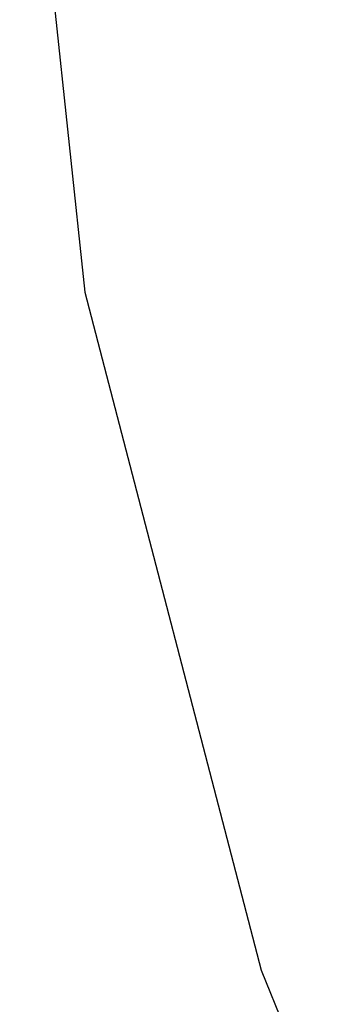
# Model space of a CAD drawing. Extents: x 0 to 362422, y 0 to 4201735.
# Tile 250 of 256: x 360197.44 to 360197.78, y 4200475.723 to 4200476.784. Entities that reach past the tile are written whole.
import ezdxf

# ---------------------------------------------------------------- set-up
doc = ezdxf.new("R2010")
doc.units = 0
doc.header["$LTSCALE"] = 0.5
doc.header["$MEASUREMENT"] = 0
doc.layers.add('(032) Горизонтали утолщенные', color=32, linetype='Continuous', lineweight=30)

# ---------------------------------------------------------------- blocks, each defined once
blk = doc.blocks.new('gergrgrre')
at = {"layer": '(032) Горизонтали утолщенные', "color": 32}
blk.add_polyline3d([(360204.44, 4200490.86, 546), (360203.56, 4200489.96, 546), (360202.71, 4200488.95, 546), (360201.9, 4200487.84, 546), (360201.14, 4200486.63, 546), (360200.44, 4200485.35, 546), (360199.79, 4200484.05, 546), (360199.21, 4200482.75, 546), (360198.7, 4200481.51, 546), (360198.27, 4200480.37, 546), (360197.92, 4200479.37, 546), (360197.66, 4200478.53, 546), (360197.5, 4200477.81, 546), (360197.44, 4200477.15, 546), (360197.51, 4200476.49, 546), (360197.7, 4200475.76, 546), (360198.04, 4200474.92, 546), (360198.52, 4200473.88, 546)], dxfattribs=at)
blk.add_polyline3d([(360204.44, 4200490.86, 546), (360203.56, 4200489.96, 546), (360202.71, 4200488.95, 546), (360201.9, 4200487.84, 546), (360201.14, 4200486.63, 546), (360200.44, 4200485.35, 546), (360199.79, 4200484.05, 546), (360199.21, 4200482.75, 546), (360198.7, 4200481.51, 546), (360198.27, 4200480.37, 546), (360197.92, 4200479.37, 546), (360197.66, 4200478.53, 546), (360197.5, 4200477.81, 546), (360197.44, 4200477.15, 546), (360197.51, 4200476.49, 546), (360197.7, 4200475.76, 546), (360198.04, 4200474.92, 546), (360198.52, 4200473.88, 546)], dxfattribs=at)
blk.add_polyline3d([(360204.44, 4200490.86, 546), (360203.56, 4200489.96, 546), (360202.71, 4200488.95, 546), (360201.9, 4200487.84, 546), (360201.14, 4200486.63, 546), (360200.44, 4200485.35, 546), (360199.79, 4200484.05, 546), (360199.21, 4200482.75, 546), (360198.7, 4200481.51, 546), (360198.27, 4200480.37, 546), (360197.92, 4200479.37, 546), (360197.66, 4200478.53, 546), (360197.5, 4200477.81, 546), (360197.44, 4200477.15, 546), (360197.51, 4200476.49, 546), (360197.7, 4200475.76, 546), (360198.04, 4200474.92, 546), (360198.52, 4200473.88, 546)], dxfattribs=at)
blk.add_polyline3d([(360204.44, 4200490.86, 546), (360203.56, 4200489.96, 546), (360202.71, 4200488.95, 546), (360201.9, 4200487.84, 546), (360201.14, 4200486.63, 546), (360200.44, 4200485.35, 546), (360199.79, 4200484.05, 546), (360199.21, 4200482.75, 546), (360198.7, 4200481.51, 546), (360198.27, 4200480.37, 546), (360197.92, 4200479.37, 546), (360197.66, 4200478.53, 546), (360197.5, 4200477.81, 546), (360197.44, 4200477.15, 546), (360197.51, 4200476.49, 546), (360197.7, 4200475.76, 546), (360198.04, 4200474.92, 546), (360198.52, 4200473.88, 546)], dxfattribs=at)
blk.add_polyline3d([(360204.44, 4200490.86, 546), (360203.56, 4200489.96, 546), (360202.71, 4200488.95, 546), (360201.9, 4200487.84, 546), (360201.14, 4200486.63, 546), (360200.44, 4200485.35, 546), (360199.79, 4200484.05, 546), (360199.21, 4200482.75, 546), (360198.7, 4200481.51, 546), (360198.27, 4200480.37, 546), (360197.92, 4200479.37, 546), (360197.66, 4200478.53, 546), (360197.5, 4200477.81, 546), (360197.44, 4200477.15, 546), (360197.51, 4200476.49, 546), (360197.7, 4200475.76, 546), (360198.04, 4200474.92, 546), (360198.52, 4200473.88, 546)], dxfattribs=at)
blk.add_polyline3d([(360204.44, 4200490.86, 546), (360203.56, 4200489.96, 546), (360202.71, 4200488.95, 546), (360201.9, 4200487.84, 546), (360201.14, 4200486.63, 546), (360200.44, 4200485.35, 546), (360199.79, 4200484.05, 546), (360199.21, 4200482.75, 546), (360198.7, 4200481.51, 546), (360198.27, 4200480.37, 546), (360197.92, 4200479.37, 546), (360197.66, 4200478.53, 546), (360197.5, 4200477.81, 546), (360197.44, 4200477.15, 546), (360197.51, 4200476.49, 546), (360197.7, 4200475.76, 546), (360198.04, 4200474.92, 546), (360198.52, 4200473.88, 546)], dxfattribs=at)
blk.add_polyline3d([(360204.44, 4200490.86, 546), (360203.56, 4200489.96, 546), (360202.71, 4200488.95, 546), (360201.9, 4200487.84, 546), (360201.14, 4200486.63, 546), (360200.44, 4200485.35, 546), (360199.79, 4200484.05, 546), (360199.21, 4200482.75, 546), (360198.7, 4200481.51, 546), (360198.27, 4200480.37, 546), (360197.92, 4200479.37, 546), (360197.66, 4200478.53, 546), (360197.5, 4200477.81, 546), (360197.44, 4200477.15, 546), (360197.51, 4200476.49, 546), (360197.7, 4200475.76, 546), (360198.04, 4200474.92, 546), (360198.52, 4200473.88, 546)], dxfattribs=at)
blk.add_polyline3d([(360204.44, 4200490.86, 546), (360203.56, 4200489.96, 546), (360202.71, 4200488.95, 546), (360201.9, 4200487.84, 546), (360201.14, 4200486.63, 546), (360200.44, 4200485.35, 546), (360199.79, 4200484.05, 546), (360199.21, 4200482.75, 546), (360198.7, 4200481.51, 546), (360198.27, 4200480.37, 546), (360197.92, 4200479.37, 546), (360197.66, 4200478.53, 546), (360197.5, 4200477.81, 546), (360197.44, 4200477.15, 546), (360197.51, 4200476.49, 546), (360197.7, 4200475.76, 546), (360198.04, 4200474.92, 546), (360198.52, 4200473.88, 546)], dxfattribs=at)
blk.add_polyline3d([(360204.44, 4200490.86, 546), (360203.56, 4200489.96, 546), (360202.71, 4200488.95, 546), (360201.9, 4200487.84, 546), (360201.14, 4200486.63, 546), (360200.44, 4200485.35, 546), (360199.79, 4200484.05, 546), (360199.21, 4200482.75, 546), (360198.7, 4200481.51, 546), (360198.27, 4200480.37, 546), (360197.92, 4200479.37, 546), (360197.66, 4200478.53, 546), (360197.5, 4200477.81, 546), (360197.44, 4200477.15, 546), (360197.51, 4200476.49, 546), (360197.7, 4200475.76, 546), (360198.04, 4200474.92, 546), (360198.52, 4200473.88, 546)], dxfattribs=at)
blk.add_polyline3d([(360204.44, 4200490.86, 546), (360203.56, 4200489.96, 546), (360202.71, 4200488.95, 546), (360201.9, 4200487.84, 546), (360201.14, 4200486.63, 546), (360200.44, 4200485.35, 546), (360199.79, 4200484.05, 546), (360199.21, 4200482.75, 546), (360198.7, 4200481.51, 546), (360198.27, 4200480.37, 546), (360197.92, 4200479.37, 546), (360197.66, 4200478.53, 546), (360197.5, 4200477.81, 546), (360197.44, 4200477.15, 546), (360197.51, 4200476.49, 546), (360197.7, 4200475.76, 546), (360198.04, 4200474.92, 546), (360198.52, 4200473.88, 546)], dxfattribs=at)
blk.add_polyline3d([(360204.44, 4200490.86, 546), (360203.56, 4200489.96, 546), (360202.71, 4200488.95, 546), (360201.9, 4200487.84, 546), (360201.14, 4200486.63, 546), (360200.44, 4200485.35, 546), (360199.79, 4200484.05, 546), (360199.21, 4200482.75, 546), (360198.7, 4200481.51, 546), (360198.27, 4200480.37, 546), (360197.92, 4200479.37, 546), (360197.66, 4200478.53, 546), (360197.5, 4200477.81, 546), (360197.44, 4200477.15, 546), (360197.51, 4200476.49, 546), (360197.7, 4200475.76, 546), (360198.04, 4200474.92, 546), (360198.52, 4200473.88, 546)], dxfattribs=at)
blk.add_polyline3d([(360204.44, 4200490.86, 546), (360203.56, 4200489.96, 546), (360202.71, 4200488.95, 546), (360201.9, 4200487.84, 546), (360201.14, 4200486.63, 546), (360200.44, 4200485.35, 546), (360199.79, 4200484.05, 546), (360199.21, 4200482.75, 546), (360198.7, 4200481.51, 546), (360198.27, 4200480.37, 546), (360197.92, 4200479.37, 546), (360197.66, 4200478.53, 546), (360197.5, 4200477.81, 546), (360197.44, 4200477.15, 546), (360197.51, 4200476.49, 546), (360197.7, 4200475.76, 546), (360198.04, 4200474.92, 546), (360198.52, 4200473.88, 546)], dxfattribs=at)
blk.add_polyline3d([(360204.44, 4200490.86, 546), (360203.56, 4200489.96, 546), (360202.71, 4200488.95, 546), (360201.9, 4200487.84, 546), (360201.14, 4200486.63, 546), (360200.44, 4200485.35, 546), (360199.79, 4200484.05, 546), (360199.21, 4200482.75, 546), (360198.7, 4200481.51, 546), (360198.27, 4200480.37, 546), (360197.92, 4200479.37, 546), (360197.66, 4200478.53, 546), (360197.5, 4200477.81, 546), (360197.44, 4200477.15, 546), (360197.51, 4200476.49, 546), (360197.7, 4200475.76, 546), (360198.04, 4200474.92, 546), (360198.52, 4200473.88, 546)], dxfattribs=at)
blk.add_polyline3d([(360204.44, 4200490.86, 546), (360203.56, 4200489.96, 546), (360202.71, 4200488.95, 546), (360201.9, 4200487.84, 546), (360201.14, 4200486.63, 546), (360200.44, 4200485.35, 546), (360199.79, 4200484.05, 546), (360199.21, 4200482.75, 546), (360198.7, 4200481.51, 546), (360198.27, 4200480.37, 546), (360197.92, 4200479.37, 546), (360197.66, 4200478.53, 546), (360197.5, 4200477.81, 546), (360197.44, 4200477.15, 546), (360197.51, 4200476.49, 546), (360197.7, 4200475.76, 546), (360198.04, 4200474.92, 546), (360198.52, 4200473.88, 546)], dxfattribs=at)
blk.add_polyline3d([(360204.44, 4200490.86, 546), (360203.56, 4200489.96, 546), (360202.71, 4200488.95, 546), (360201.9, 4200487.84, 546), (360201.14, 4200486.63, 546), (360200.44, 4200485.35, 546), (360199.79, 4200484.05, 546), (360199.21, 4200482.75, 546), (360198.7, 4200481.51, 546), (360198.27, 4200480.37, 546), (360197.92, 4200479.37, 546), (360197.66, 4200478.53, 546), (360197.5, 4200477.81, 546), (360197.44, 4200477.15, 546), (360197.51, 4200476.49, 546), (360197.7, 4200475.76, 546), (360198.04, 4200474.92, 546), (360198.52, 4200473.88, 546)], dxfattribs=at)
blk.add_polyline3d([(360204.44, 4200490.86, 546), (360203.56, 4200489.96, 546), (360202.71, 4200488.95, 546), (360201.9, 4200487.84, 546), (360201.14, 4200486.63, 546), (360200.44, 4200485.35, 546), (360199.79, 4200484.05, 546), (360199.21, 4200482.75, 546), (360198.7, 4200481.51, 546), (360198.27, 4200480.37, 546), (360197.92, 4200479.37, 546), (360197.66, 4200478.53, 546), (360197.5, 4200477.81, 546), (360197.44, 4200477.15, 546), (360197.51, 4200476.49, 546), (360197.7, 4200475.76, 546), (360198.04, 4200474.92, 546), (360198.52, 4200473.88, 546)], dxfattribs=at)
blk.add_polyline3d([(360204.44, 4200490.86, 546), (360203.56, 4200489.96, 546), (360202.71, 4200488.95, 546), (360201.9, 4200487.84, 546), (360201.14, 4200486.63, 546), (360200.44, 4200485.35, 546), (360199.79, 4200484.05, 546), (360199.21, 4200482.75, 546), (360198.7, 4200481.51, 546), (360198.27, 4200480.37, 546), (360197.92, 4200479.37, 546), (360197.66, 4200478.53, 546), (360197.5, 4200477.81, 546), (360197.44, 4200477.15, 546), (360197.51, 4200476.49, 546), (360197.7, 4200475.76, 546), (360198.04, 4200474.92, 546), (360198.52, 4200473.88, 546)], dxfattribs=at)
blk.add_polyline3d([(360204.44, 4200490.86, 546), (360203.56, 4200489.96, 546), (360202.71, 4200488.95, 546), (360201.9, 4200487.84, 546), (360201.14, 4200486.63, 546), (360200.44, 4200485.35, 546), (360199.79, 4200484.05, 546), (360199.21, 4200482.75, 546), (360198.7, 4200481.51, 546), (360198.27, 4200480.37, 546), (360197.92, 4200479.37, 546), (360197.66, 4200478.53, 546), (360197.5, 4200477.81, 546), (360197.44, 4200477.15, 546), (360197.51, 4200476.49, 546), (360197.7, 4200475.76, 546), (360198.04, 4200474.92, 546), (360198.52, 4200473.88, 546)], dxfattribs=at)
blk.add_polyline3d([(360204.44, 4200490.86, 546), (360203.56, 4200489.96, 546), (360202.71, 4200488.95, 546), (360201.9, 4200487.84, 546), (360201.14, 4200486.63, 546), (360200.44, 4200485.35, 546), (360199.79, 4200484.05, 546), (360199.21, 4200482.75, 546), (360198.7, 4200481.51, 546), (360198.27, 4200480.37, 546), (360197.92, 4200479.37, 546), (360197.66, 4200478.53, 546), (360197.5, 4200477.81, 546), (360197.44, 4200477.15, 546), (360197.51, 4200476.49, 546), (360197.7, 4200475.76, 546), (360198.04, 4200474.92, 546), (360198.52, 4200473.88, 546)], dxfattribs=at)
blk.add_polyline3d([(360204.44, 4200490.86, 546), (360203.56, 4200489.96, 546), (360202.71, 4200488.95, 546), (360201.9, 4200487.84, 546), (360201.14, 4200486.63, 546), (360200.44, 4200485.35, 546), (360199.79, 4200484.05, 546), (360199.21, 4200482.75, 546), (360198.7, 4200481.51, 546), (360198.27, 4200480.37, 546), (360197.92, 4200479.37, 546), (360197.66, 4200478.53, 546), (360197.5, 4200477.81, 546), (360197.44, 4200477.15, 546), (360197.51, 4200476.49, 546), (360197.7, 4200475.76, 546), (360198.04, 4200474.92, 546), (360198.52, 4200473.88, 546)], dxfattribs=at)
blk.add_polyline3d([(360204.44, 4200490.86, 546), (360203.56, 4200489.96, 546), (360202.71, 4200488.95, 546), (360201.9, 4200487.84, 546), (360201.14, 4200486.63, 546), (360200.44, 4200485.35, 546), (360199.79, 4200484.05, 546), (360199.21, 4200482.75, 546), (360198.7, 4200481.51, 546), (360198.27, 4200480.37, 546), (360197.92, 4200479.37, 546), (360197.66, 4200478.53, 546), (360197.5, 4200477.81, 546), (360197.44, 4200477.15, 546), (360197.51, 4200476.49, 546), (360197.7, 4200475.76, 546), (360198.04, 4200474.92, 546), (360198.52, 4200473.88, 546)], dxfattribs=at)
blk.add_polyline3d([(360204.44, 4200490.86, 546), (360203.56, 4200489.96, 546), (360202.71, 4200488.95, 546), (360201.9, 4200487.84, 546), (360201.14, 4200486.63, 546), (360200.44, 4200485.35, 546), (360199.79, 4200484.05, 546), (360199.21, 4200482.75, 546), (360198.7, 4200481.51, 546), (360198.27, 4200480.37, 546), (360197.92, 4200479.37, 546), (360197.66, 4200478.53, 546), (360197.5, 4200477.81, 546), (360197.44, 4200477.15, 546), (360197.51, 4200476.49, 546), (360197.7, 4200475.76, 546), (360198.04, 4200474.92, 546), (360198.52, 4200473.88, 546)], dxfattribs=at)
blk.add_polyline3d([(360204.44, 4200490.86, 546), (360203.56, 4200489.96, 546), (360202.71, 4200488.95, 546), (360201.9, 4200487.84, 546), (360201.14, 4200486.63, 546), (360200.44, 4200485.35, 546), (360199.79, 4200484.05, 546), (360199.21, 4200482.75, 546), (360198.7, 4200481.51, 546), (360198.27, 4200480.37, 546), (360197.92, 4200479.37, 546), (360197.66, 4200478.53, 546), (360197.5, 4200477.81, 546), (360197.44, 4200477.15, 546), (360197.51, 4200476.49, 546), (360197.7, 4200475.76, 546), (360198.04, 4200474.92, 546), (360198.52, 4200473.88, 546)], dxfattribs=at)
blk.add_polyline3d([(360204.44, 4200490.86, 546), (360203.56, 4200489.96, 546), (360202.71, 4200488.95, 546), (360201.9, 4200487.84, 546), (360201.14, 4200486.63, 546), (360200.44, 4200485.35, 546), (360199.79, 4200484.05, 546), (360199.21, 4200482.75, 546), (360198.7, 4200481.51, 546), (360198.27, 4200480.37, 546), (360197.92, 4200479.37, 546), (360197.66, 4200478.53, 546), (360197.5, 4200477.81, 546), (360197.44, 4200477.15, 546), (360197.51, 4200476.49, 546), (360197.7, 4200475.76, 546), (360198.04, 4200474.92, 546), (360198.52, 4200473.88, 546)], dxfattribs=at)
blk.add_polyline3d([(360204.44, 4200490.86, 546), (360203.56, 4200489.96, 546), (360202.71, 4200488.95, 546), (360201.9, 4200487.84, 546), (360201.14, 4200486.63, 546), (360200.44, 4200485.35, 546), (360199.79, 4200484.05, 546), (360199.21, 4200482.75, 546), (360198.7, 4200481.51, 546), (360198.27, 4200480.37, 546), (360197.92, 4200479.37, 546), (360197.66, 4200478.53, 546), (360197.5, 4200477.81, 546), (360197.44, 4200477.15, 546), (360197.51, 4200476.49, 546), (360197.7, 4200475.76, 546), (360198.04, 4200474.92, 546), (360198.52, 4200473.88, 546)], dxfattribs=at)
blk.add_polyline3d([(360204.44, 4200490.86, 546), (360203.56, 4200489.96, 546), (360202.71, 4200488.95, 546), (360201.9, 4200487.84, 546), (360201.14, 4200486.63, 546), (360200.44, 4200485.35, 546), (360199.79, 4200484.05, 546), (360199.21, 4200482.75, 546), (360198.7, 4200481.51, 546), (360198.27, 4200480.37, 546), (360197.92, 4200479.37, 546), (360197.66, 4200478.53, 546), (360197.5, 4200477.81, 546), (360197.44, 4200477.15, 546), (360197.51, 4200476.49, 546), (360197.7, 4200475.76, 546), (360198.04, 4200474.92, 546), (360198.52, 4200473.88, 546)], dxfattribs=at)
blk.add_polyline3d([(360204.44, 4200490.86, 546), (360203.56, 4200489.96, 546), (360202.71, 4200488.95, 546), (360201.9, 4200487.84, 546), (360201.14, 4200486.63, 546), (360200.44, 4200485.35, 546), (360199.79, 4200484.05, 546), (360199.21, 4200482.75, 546), (360198.7, 4200481.51, 546), (360198.27, 4200480.37, 546), (360197.92, 4200479.37, 546), (360197.66, 4200478.53, 546), (360197.5, 4200477.81, 546), (360197.44, 4200477.15, 546), (360197.51, 4200476.49, 546), (360197.7, 4200475.76, 546), (360198.04, 4200474.92, 546), (360198.52, 4200473.88, 546)], dxfattribs=at)
blk.add_polyline3d([(360204.44, 4200490.86, 546), (360203.56, 4200489.96, 546), (360202.71, 4200488.95, 546), (360201.9, 4200487.84, 546), (360201.14, 4200486.63, 546), (360200.44, 4200485.35, 546), (360199.79, 4200484.05, 546), (360199.21, 4200482.75, 546), (360198.7, 4200481.51, 546), (360198.27, 4200480.37, 546), (360197.92, 4200479.37, 546), (360197.66, 4200478.53, 546), (360197.5, 4200477.81, 546), (360197.44, 4200477.15, 546), (360197.51, 4200476.49, 546), (360197.7, 4200475.76, 546), (360198.04, 4200474.92, 546), (360198.52, 4200473.88, 546)], dxfattribs=at)
blk.add_polyline3d([(360204.44, 4200490.86, 546), (360203.56, 4200489.96, 546), (360202.71, 4200488.95, 546), (360201.9, 4200487.84, 546), (360201.14, 4200486.63, 546), (360200.44, 4200485.35, 546), (360199.79, 4200484.05, 546), (360199.21, 4200482.75, 546), (360198.7, 4200481.51, 546), (360198.27, 4200480.37, 546), (360197.92, 4200479.37, 546), (360197.66, 4200478.53, 546), (360197.5, 4200477.81, 546), (360197.44, 4200477.15, 546), (360197.51, 4200476.49, 546), (360197.7, 4200475.76, 546), (360198.04, 4200474.92, 546), (360198.52, 4200473.88, 546)], dxfattribs=at)
blk.add_polyline3d([(360204.44, 4200490.86, 546), (360203.56, 4200489.96, 546), (360202.71, 4200488.95, 546), (360201.9, 4200487.84, 546), (360201.14, 4200486.63, 546), (360200.44, 4200485.35, 546), (360199.79, 4200484.05, 546), (360199.21, 4200482.75, 546), (360198.7, 4200481.51, 546), (360198.27, 4200480.37, 546), (360197.92, 4200479.37, 546), (360197.66, 4200478.53, 546), (360197.5, 4200477.81, 546), (360197.44, 4200477.15, 546), (360197.51, 4200476.49, 546), (360197.7, 4200475.76, 546), (360198.04, 4200474.92, 546), (360198.52, 4200473.88, 546)], dxfattribs=at)
blk.add_polyline3d([(360204.44, 4200490.86, 546), (360203.56, 4200489.96, 546), (360202.71, 4200488.95, 546), (360201.9, 4200487.84, 546), (360201.14, 4200486.63, 546), (360200.44, 4200485.35, 546), (360199.79, 4200484.05, 546), (360199.21, 4200482.75, 546), (360198.7, 4200481.51, 546), (360198.27, 4200480.37, 546), (360197.92, 4200479.37, 546), (360197.66, 4200478.53, 546), (360197.5, 4200477.81, 546), (360197.44, 4200477.15, 546), (360197.51, 4200476.49, 546), (360197.7, 4200475.76, 546), (360198.04, 4200474.92, 546), (360198.52, 4200473.88, 546)], dxfattribs=at)
blk.add_polyline3d([(360204.44, 4200490.86, 546), (360203.56, 4200489.96, 546), (360202.71, 4200488.95, 546), (360201.9, 4200487.84, 546), (360201.14, 4200486.63, 546), (360200.44, 4200485.35, 546), (360199.79, 4200484.05, 546), (360199.21, 4200482.75, 546), (360198.7, 4200481.51, 546), (360198.27, 4200480.37, 546), (360197.92, 4200479.37, 546), (360197.66, 4200478.53, 546), (360197.5, 4200477.81, 546), (360197.44, 4200477.15, 546), (360197.51, 4200476.49, 546), (360197.7, 4200475.76, 546), (360198.04, 4200474.92, 546), (360198.52, 4200473.88, 546)], dxfattribs=at)
blk.add_polyline3d([(360204.44, 4200490.86, 546), (360203.56, 4200489.96, 546), (360202.71, 4200488.95, 546), (360201.9, 4200487.84, 546), (360201.14, 4200486.63, 546), (360200.44, 4200485.35, 546), (360199.79, 4200484.05, 546), (360199.21, 4200482.75, 546), (360198.7, 4200481.51, 546), (360198.27, 4200480.37, 546), (360197.92, 4200479.37, 546), (360197.66, 4200478.53, 546), (360197.5, 4200477.81, 546), (360197.44, 4200477.15, 546), (360197.51, 4200476.49, 546), (360197.7, 4200475.76, 546), (360198.04, 4200474.92, 546), (360198.52, 4200473.88, 546)], dxfattribs=at)
blk.add_polyline3d([(360204.44, 4200490.86, 546), (360203.56, 4200489.96, 546), (360202.71, 4200488.95, 546), (360201.9, 4200487.84, 546), (360201.14, 4200486.63, 546), (360200.44, 4200485.35, 546), (360199.79, 4200484.05, 546), (360199.21, 4200482.75, 546), (360198.7, 4200481.51, 546), (360198.27, 4200480.37, 546), (360197.92, 4200479.37, 546), (360197.66, 4200478.53, 546), (360197.5, 4200477.81, 546), (360197.44, 4200477.15, 546), (360197.51, 4200476.49, 546), (360197.7, 4200475.76, 546), (360198.04, 4200474.92, 546), (360198.52, 4200473.88, 546)], dxfattribs=at)
blk.add_polyline3d([(360204.44, 4200490.86, 546), (360203.56, 4200489.96, 546), (360202.71, 4200488.95, 546), (360201.9, 4200487.84, 546), (360201.14, 4200486.63, 546), (360200.44, 4200485.35, 546), (360199.79, 4200484.05, 546), (360199.21, 4200482.75, 546), (360198.7, 4200481.51, 546), (360198.27, 4200480.37, 546), (360197.92, 4200479.37, 546), (360197.66, 4200478.53, 546), (360197.5, 4200477.81, 546), (360197.44, 4200477.15, 546), (360197.51, 4200476.49, 546), (360197.7, 4200475.76, 546), (360198.04, 4200474.92, 546), (360198.52, 4200473.88, 546)], dxfattribs=at)
blk.add_polyline3d([(360204.44, 4200490.86, 546), (360203.56, 4200489.96, 546), (360202.71, 4200488.95, 546), (360201.9, 4200487.84, 546), (360201.14, 4200486.63, 546), (360200.44, 4200485.35, 546), (360199.79, 4200484.05, 546), (360199.21, 4200482.75, 546), (360198.7, 4200481.51, 546), (360198.27, 4200480.37, 546), (360197.92, 4200479.37, 546), (360197.66, 4200478.53, 546), (360197.5, 4200477.81, 546), (360197.44, 4200477.15, 546), (360197.51, 4200476.49, 546), (360197.7, 4200475.76, 546), (360198.04, 4200474.92, 546), (360198.52, 4200473.88, 546)], dxfattribs=at)
blk.add_polyline3d([(360204.44, 4200490.86, 546), (360203.56, 4200489.96, 546), (360202.71, 4200488.95, 546), (360201.9, 4200487.84, 546), (360201.14, 4200486.63, 546), (360200.44, 4200485.35, 546), (360199.79, 4200484.05, 546), (360199.21, 4200482.75, 546), (360198.7, 4200481.51, 546), (360198.27, 4200480.37, 546), (360197.92, 4200479.37, 546), (360197.66, 4200478.53, 546), (360197.5, 4200477.81, 546), (360197.44, 4200477.15, 546), (360197.51, 4200476.49, 546), (360197.7, 4200475.76, 546), (360198.04, 4200474.92, 546), (360198.52, 4200473.88, 546)], dxfattribs=at)
blk.add_polyline3d([(360204.44, 4200490.86, 546), (360203.56, 4200489.96, 546), (360202.71, 4200488.95, 546), (360201.9, 4200487.84, 546), (360201.14, 4200486.63, 546), (360200.44, 4200485.35, 546), (360199.79, 4200484.05, 546), (360199.21, 4200482.75, 546), (360198.7, 4200481.51, 546), (360198.27, 4200480.37, 546), (360197.92, 4200479.37, 546), (360197.66, 4200478.53, 546), (360197.5, 4200477.81, 546), (360197.44, 4200477.15, 546), (360197.51, 4200476.49, 546), (360197.7, 4200475.76, 546), (360198.04, 4200474.92, 546), (360198.52, 4200473.88, 546)], dxfattribs=at)
blk.add_polyline3d([(360204.44, 4200490.86, 546), (360203.56, 4200489.96, 546), (360202.71, 4200488.95, 546), (360201.9, 4200487.84, 546), (360201.14, 4200486.63, 546), (360200.44, 4200485.35, 546), (360199.79, 4200484.05, 546), (360199.21, 4200482.75, 546), (360198.7, 4200481.51, 546), (360198.27, 4200480.37, 546), (360197.92, 4200479.37, 546), (360197.66, 4200478.53, 546), (360197.5, 4200477.81, 546), (360197.44, 4200477.15, 546), (360197.51, 4200476.49, 546), (360197.7, 4200475.76, 546), (360198.04, 4200474.92, 546), (360198.52, 4200473.88, 546)], dxfattribs=at)
blk.add_polyline3d([(360204.44, 4200490.86, 546), (360203.56, 4200489.96, 546), (360202.71, 4200488.95, 546), (360201.9, 4200487.84, 546), (360201.14, 4200486.63, 546), (360200.44, 4200485.35, 546), (360199.79, 4200484.05, 546), (360199.21, 4200482.75, 546), (360198.7, 4200481.51, 546), (360198.27, 4200480.37, 546), (360197.92, 4200479.37, 546), (360197.66, 4200478.53, 546), (360197.5, 4200477.81, 546), (360197.44, 4200477.15, 546), (360197.51, 4200476.49, 546), (360197.7, 4200475.76, 546), (360198.04, 4200474.92, 546), (360198.52, 4200473.88, 546)], dxfattribs=at)
blk.add_polyline3d([(360204.44, 4200490.86, 546), (360203.56, 4200489.96, 546), (360202.71, 4200488.95, 546), (360201.9, 4200487.84, 546), (360201.14, 4200486.63, 546), (360200.44, 4200485.35, 546), (360199.79, 4200484.05, 546), (360199.21, 4200482.75, 546), (360198.7, 4200481.51, 546), (360198.27, 4200480.37, 546), (360197.92, 4200479.37, 546), (360197.66, 4200478.53, 546), (360197.5, 4200477.81, 546), (360197.44, 4200477.15, 546), (360197.51, 4200476.49, 546), (360197.7, 4200475.76, 546), (360198.04, 4200474.92, 546), (360198.52, 4200473.88, 546)], dxfattribs=at)
blk.add_polyline3d([(360204.44, 4200490.86, 546), (360203.56, 4200489.96, 546), (360202.71, 4200488.95, 546), (360201.9, 4200487.84, 546), (360201.14, 4200486.63, 546), (360200.44, 4200485.35, 546), (360199.79, 4200484.05, 546), (360199.21, 4200482.75, 546), (360198.7, 4200481.51, 546), (360198.27, 4200480.37, 546), (360197.92, 4200479.37, 546), (360197.66, 4200478.53, 546), (360197.5, 4200477.81, 546), (360197.44, 4200477.15, 546), (360197.51, 4200476.49, 546), (360197.7, 4200475.76, 546), (360198.04, 4200474.92, 546), (360198.52, 4200473.88, 546)], dxfattribs=at)
blk.add_polyline3d([(360204.44, 4200490.86, 546), (360203.56, 4200489.96, 546), (360202.71, 4200488.95, 546), (360201.9, 4200487.84, 546), (360201.14, 4200486.63, 546), (360200.44, 4200485.35, 546), (360199.79, 4200484.05, 546), (360199.21, 4200482.75, 546), (360198.7, 4200481.51, 546), (360198.27, 4200480.37, 546), (360197.92, 4200479.37, 546), (360197.66, 4200478.53, 546), (360197.5, 4200477.81, 546), (360197.44, 4200477.15, 546), (360197.51, 4200476.49, 546), (360197.7, 4200475.76, 546), (360198.04, 4200474.92, 546), (360198.52, 4200473.88, 546)], dxfattribs=at)
blk.add_polyline3d([(360204.44, 4200490.86, 546), (360203.56, 4200489.96, 546), (360202.71, 4200488.95, 546), (360201.9, 4200487.84, 546), (360201.14, 4200486.63, 546), (360200.44, 4200485.35, 546), (360199.79, 4200484.05, 546), (360199.21, 4200482.75, 546), (360198.7, 4200481.51, 546), (360198.27, 4200480.37, 546), (360197.92, 4200479.37, 546), (360197.66, 4200478.53, 546), (360197.5, 4200477.81, 546), (360197.44, 4200477.15, 546), (360197.51, 4200476.49, 546), (360197.7, 4200475.76, 546), (360198.04, 4200474.92, 546), (360198.52, 4200473.88, 546)], dxfattribs=at)
blk.add_polyline3d([(360204.44, 4200490.86, 546), (360203.56, 4200489.96, 546), (360202.71, 4200488.95, 546), (360201.9, 4200487.84, 546), (360201.14, 4200486.63, 546), (360200.44, 4200485.35, 546), (360199.79, 4200484.05, 546), (360199.21, 4200482.75, 546), (360198.7, 4200481.51, 546), (360198.27, 4200480.37, 546), (360197.92, 4200479.37, 546), (360197.66, 4200478.53, 546), (360197.5, 4200477.81, 546), (360197.44, 4200477.15, 546), (360197.51, 4200476.49, 546), (360197.7, 4200475.76, 546), (360198.04, 4200474.92, 546), (360198.52, 4200473.88, 546)], dxfattribs=at)
blk.add_polyline3d([(360204.44, 4200490.86, 546), (360203.56, 4200489.96, 546), (360202.71, 4200488.95, 546), (360201.9, 4200487.84, 546), (360201.14, 4200486.63, 546), (360200.44, 4200485.35, 546), (360199.79, 4200484.05, 546), (360199.21, 4200482.75, 546), (360198.7, 4200481.51, 546), (360198.27, 4200480.37, 546), (360197.92, 4200479.37, 546), (360197.66, 4200478.53, 546), (360197.5, 4200477.81, 546), (360197.44, 4200477.15, 546), (360197.51, 4200476.49, 546), (360197.7, 4200475.76, 546), (360198.04, 4200474.92, 546), (360198.52, 4200473.88, 546)], dxfattribs=at)
blk.add_polyline3d([(360204.44, 4200490.86, 546), (360203.56, 4200489.96, 546), (360202.71, 4200488.95, 546), (360201.9, 4200487.84, 546), (360201.14, 4200486.63, 546), (360200.44, 4200485.35, 546), (360199.79, 4200484.05, 546), (360199.21, 4200482.75, 546), (360198.7, 4200481.51, 546), (360198.27, 4200480.37, 546), (360197.92, 4200479.37, 546), (360197.66, 4200478.53, 546), (360197.5, 4200477.81, 546), (360197.44, 4200477.15, 546), (360197.51, 4200476.49, 546), (360197.7, 4200475.76, 546), (360198.04, 4200474.92, 546), (360198.52, 4200473.88, 546)], dxfattribs=at)
blk.add_polyline3d([(360204.44, 4200490.86, 546), (360203.56, 4200489.96, 546), (360202.71, 4200488.95, 546), (360201.9, 4200487.84, 546), (360201.14, 4200486.63, 546), (360200.44, 4200485.35, 546), (360199.79, 4200484.05, 546), (360199.21, 4200482.75, 546), (360198.7, 4200481.51, 546), (360198.27, 4200480.37, 546), (360197.92, 4200479.37, 546), (360197.66, 4200478.53, 546), (360197.5, 4200477.81, 546), (360197.44, 4200477.15, 546), (360197.51, 4200476.49, 546), (360197.7, 4200475.76, 546), (360198.04, 4200474.92, 546), (360198.52, 4200473.88, 546)], dxfattribs=at)
blk.add_polyline3d([(360204.44, 4200490.86, 546), (360203.56, 4200489.96, 546), (360202.71, 4200488.95, 546), (360201.9, 4200487.84, 546), (360201.14, 4200486.63, 546), (360200.44, 4200485.35, 546), (360199.79, 4200484.05, 546), (360199.21, 4200482.75, 546), (360198.7, 4200481.51, 546), (360198.27, 4200480.37, 546), (360197.92, 4200479.37, 546), (360197.66, 4200478.53, 546), (360197.5, 4200477.81, 546), (360197.44, 4200477.15, 546), (360197.51, 4200476.49, 546), (360197.7, 4200475.76, 546), (360198.04, 4200474.92, 546), (360198.52, 4200473.88, 546)], dxfattribs=at)
blk.add_polyline3d([(360204.44, 4200490.86, 546), (360203.56, 4200489.96, 546), (360202.71, 4200488.95, 546), (360201.9, 4200487.84, 546), (360201.14, 4200486.63, 546), (360200.44, 4200485.35, 546), (360199.79, 4200484.05, 546), (360199.21, 4200482.75, 546), (360198.7, 4200481.51, 546), (360198.27, 4200480.37, 546), (360197.92, 4200479.37, 546), (360197.66, 4200478.53, 546), (360197.5, 4200477.81, 546), (360197.44, 4200477.15, 546), (360197.51, 4200476.49, 546), (360197.7, 4200475.76, 546), (360198.04, 4200474.92, 546), (360198.52, 4200473.88, 546)], dxfattribs=at)
blk.add_polyline3d([(360204.44, 4200490.86, 546), (360203.56, 4200489.96, 546), (360202.71, 4200488.95, 546), (360201.9, 4200487.84, 546), (360201.14, 4200486.63, 546), (360200.44, 4200485.35, 546), (360199.79, 4200484.05, 546), (360199.21, 4200482.75, 546), (360198.7, 4200481.51, 546), (360198.27, 4200480.37, 546), (360197.92, 4200479.37, 546), (360197.66, 4200478.53, 546), (360197.5, 4200477.81, 546), (360197.44, 4200477.15, 546), (360197.51, 4200476.49, 546), (360197.7, 4200475.76, 546), (360198.04, 4200474.92, 546), (360198.52, 4200473.88, 546)], dxfattribs=at)
blk.add_polyline3d([(360204.44, 4200490.86, 546), (360203.56, 4200489.96, 546), (360202.71, 4200488.95, 546), (360201.9, 4200487.84, 546), (360201.14, 4200486.63, 546), (360200.44, 4200485.35, 546), (360199.79, 4200484.05, 546), (360199.21, 4200482.75, 546), (360198.7, 4200481.51, 546), (360198.27, 4200480.37, 546), (360197.92, 4200479.37, 546), (360197.66, 4200478.53, 546), (360197.5, 4200477.81, 546), (360197.44, 4200477.15, 546), (360197.51, 4200476.49, 546), (360197.7, 4200475.76, 546), (360198.04, 4200474.92, 546), (360198.52, 4200473.88, 546)], dxfattribs=at)
blk.add_polyline3d([(360204.44, 4200490.86, 546), (360203.56, 4200489.96, 546), (360202.71, 4200488.95, 546), (360201.9, 4200487.84, 546), (360201.14, 4200486.63, 546), (360200.44, 4200485.35, 546), (360199.79, 4200484.05, 546), (360199.21, 4200482.75, 546), (360198.7, 4200481.51, 546), (360198.27, 4200480.37, 546), (360197.92, 4200479.37, 546), (360197.66, 4200478.53, 546), (360197.5, 4200477.81, 546), (360197.44, 4200477.15, 546), (360197.51, 4200476.49, 546), (360197.7, 4200475.76, 546), (360198.04, 4200474.92, 546), (360198.52, 4200473.88, 546)], dxfattribs=at)
blk.add_polyline3d([(360204.44, 4200490.86, 546), (360203.56, 4200489.96, 546), (360202.71, 4200488.95, 546), (360201.9, 4200487.84, 546), (360201.14, 4200486.63, 546), (360200.44, 4200485.35, 546), (360199.79, 4200484.05, 546), (360199.21, 4200482.75, 546), (360198.7, 4200481.51, 546), (360198.27, 4200480.37, 546), (360197.92, 4200479.37, 546), (360197.66, 4200478.53, 546), (360197.5, 4200477.81, 546), (360197.44, 4200477.15, 546), (360197.51, 4200476.49, 546), (360197.7, 4200475.76, 546), (360198.04, 4200474.92, 546), (360198.52, 4200473.88, 546)], dxfattribs=at)
blk.add_polyline3d([(360204.44, 4200490.86, 546), (360203.56, 4200489.96, 546), (360202.71, 4200488.95, 546), (360201.9, 4200487.84, 546), (360201.14, 4200486.63, 546), (360200.44, 4200485.35, 546), (360199.79, 4200484.05, 546), (360199.21, 4200482.75, 546), (360198.7, 4200481.51, 546), (360198.27, 4200480.37, 546), (360197.92, 4200479.37, 546), (360197.66, 4200478.53, 546), (360197.5, 4200477.81, 546), (360197.44, 4200477.15, 546), (360197.51, 4200476.49, 546), (360197.7, 4200475.76, 546), (360198.04, 4200474.92, 546), (360198.52, 4200473.88, 546)], dxfattribs=at)
blk.add_polyline3d([(360204.44, 4200490.86, 546), (360203.56, 4200489.96, 546), (360202.71, 4200488.95, 546), (360201.9, 4200487.84, 546), (360201.14, 4200486.63, 546), (360200.44, 4200485.35, 546), (360199.79, 4200484.05, 546), (360199.21, 4200482.75, 546), (360198.7, 4200481.51, 546), (360198.27, 4200480.37, 546), (360197.92, 4200479.37, 546), (360197.66, 4200478.53, 546), (360197.5, 4200477.81, 546), (360197.44, 4200477.15, 546), (360197.51, 4200476.49, 546), (360197.7, 4200475.76, 546), (360198.04, 4200474.92, 546), (360198.52, 4200473.88, 546)], dxfattribs=at)
blk.add_polyline3d([(360204.44, 4200490.86, 546), (360203.56, 4200489.96, 546), (360202.71, 4200488.95, 546), (360201.9, 4200487.84, 546), (360201.14, 4200486.63, 546), (360200.44, 4200485.35, 546), (360199.79, 4200484.05, 546), (360199.21, 4200482.75, 546), (360198.7, 4200481.51, 546), (360198.27, 4200480.37, 546), (360197.92, 4200479.37, 546), (360197.66, 4200478.53, 546), (360197.5, 4200477.81, 546), (360197.44, 4200477.15, 546), (360197.51, 4200476.49, 546), (360197.7, 4200475.76, 546), (360198.04, 4200474.92, 546), (360198.52, 4200473.88, 546)], dxfattribs=at)
blk.add_polyline3d([(360204.44, 4200490.86, 546), (360203.56, 4200489.96, 546), (360202.71, 4200488.95, 546), (360201.9, 4200487.84, 546), (360201.14, 4200486.63, 546), (360200.44, 4200485.35, 546), (360199.79, 4200484.05, 546), (360199.21, 4200482.75, 546), (360198.7, 4200481.51, 546), (360198.27, 4200480.37, 546), (360197.92, 4200479.37, 546), (360197.66, 4200478.53, 546), (360197.5, 4200477.81, 546), (360197.44, 4200477.15, 546), (360197.51, 4200476.49, 546), (360197.7, 4200475.76, 546), (360198.04, 4200474.92, 546), (360198.52, 4200473.88, 546)], dxfattribs=at)
blk.add_polyline3d([(360204.44, 4200490.86, 546), (360203.56, 4200489.96, 546), (360202.71, 4200488.95, 546), (360201.9, 4200487.84, 546), (360201.14, 4200486.63, 546), (360200.44, 4200485.35, 546), (360199.79, 4200484.05, 546), (360199.21, 4200482.75, 546), (360198.7, 4200481.51, 546), (360198.27, 4200480.37, 546), (360197.92, 4200479.37, 546), (360197.66, 4200478.53, 546), (360197.5, 4200477.81, 546), (360197.44, 4200477.15, 546), (360197.51, 4200476.49, 546), (360197.7, 4200475.76, 546), (360198.04, 4200474.92, 546), (360198.52, 4200473.88, 546)], dxfattribs=at)
blk.add_polyline3d([(360204.44, 4200490.86, 546), (360203.56, 4200489.96, 546), (360202.71, 4200488.95, 546), (360201.9, 4200487.84, 546), (360201.14, 4200486.63, 546), (360200.44, 4200485.35, 546), (360199.79, 4200484.05, 546), (360199.21, 4200482.75, 546), (360198.7, 4200481.51, 546), (360198.27, 4200480.37, 546), (360197.92, 4200479.37, 546), (360197.66, 4200478.53, 546), (360197.5, 4200477.81, 546), (360197.44, 4200477.15, 546), (360197.51, 4200476.49, 546), (360197.7, 4200475.76, 546), (360198.04, 4200474.92, 546), (360198.52, 4200473.88, 546)], dxfattribs=at)
blk.add_polyline3d([(360204.44, 4200490.86, 546), (360203.56, 4200489.96, 546), (360202.71, 4200488.95, 546), (360201.9, 4200487.84, 546), (360201.14, 4200486.63, 546), (360200.44, 4200485.35, 546), (360199.79, 4200484.05, 546), (360199.21, 4200482.75, 546), (360198.7, 4200481.51, 546), (360198.27, 4200480.37, 546), (360197.92, 4200479.37, 546), (360197.66, 4200478.53, 546), (360197.5, 4200477.81, 546), (360197.44, 4200477.15, 546), (360197.51, 4200476.49, 546), (360197.7, 4200475.76, 546), (360198.04, 4200474.92, 546), (360198.52, 4200473.88, 546)], dxfattribs=at)
blk.add_polyline3d([(360204.44, 4200490.86, 546), (360203.56, 4200489.96, 546), (360202.71, 4200488.95, 546), (360201.9, 4200487.84, 546), (360201.14, 4200486.63, 546), (360200.44, 4200485.35, 546), (360199.79, 4200484.05, 546), (360199.21, 4200482.75, 546), (360198.7, 4200481.51, 546), (360198.27, 4200480.37, 546), (360197.92, 4200479.37, 546), (360197.66, 4200478.53, 546), (360197.5, 4200477.81, 546), (360197.44, 4200477.15, 546), (360197.51, 4200476.49, 546), (360197.7, 4200475.76, 546), (360198.04, 4200474.92, 546), (360198.52, 4200473.88, 546)], dxfattribs=at)
blk.add_polyline3d([(360204.44, 4200490.86, 546), (360203.56, 4200489.96, 546), (360202.71, 4200488.95, 546), (360201.9, 4200487.84, 546), (360201.14, 4200486.63, 546), (360200.44, 4200485.35, 546), (360199.79, 4200484.05, 546), (360199.21, 4200482.75, 546), (360198.7, 4200481.51, 546), (360198.27, 4200480.37, 546), (360197.92, 4200479.37, 546), (360197.66, 4200478.53, 546), (360197.5, 4200477.81, 546), (360197.44, 4200477.15, 546), (360197.51, 4200476.49, 546), (360197.7, 4200475.76, 546), (360198.04, 4200474.92, 546), (360198.52, 4200473.88, 546)], dxfattribs=at)
blk.add_polyline3d([(360204.44, 4200490.86, 546), (360203.56, 4200489.96, 546), (360202.71, 4200488.95, 546), (360201.9, 4200487.84, 546), (360201.14, 4200486.63, 546), (360200.44, 4200485.35, 546), (360199.79, 4200484.05, 546), (360199.21, 4200482.75, 546), (360198.7, 4200481.51, 546), (360198.27, 4200480.37, 546), (360197.92, 4200479.37, 546), (360197.66, 4200478.53, 546), (360197.5, 4200477.81, 546), (360197.44, 4200477.15, 546), (360197.51, 4200476.49, 546), (360197.7, 4200475.76, 546), (360198.04, 4200474.92, 546), (360198.52, 4200473.88, 546)], dxfattribs=at)
blk.add_polyline3d([(360204.44, 4200490.86, 546), (360203.56, 4200489.96, 546), (360202.71, 4200488.95, 546), (360201.9, 4200487.84, 546), (360201.14, 4200486.63, 546), (360200.44, 4200485.35, 546), (360199.79, 4200484.05, 546), (360199.21, 4200482.75, 546), (360198.7, 4200481.51, 546), (360198.27, 4200480.37, 546), (360197.92, 4200479.37, 546), (360197.66, 4200478.53, 546), (360197.5, 4200477.81, 546), (360197.44, 4200477.15, 546), (360197.51, 4200476.49, 546), (360197.7, 4200475.76, 546), (360198.04, 4200474.92, 546), (360198.52, 4200473.88, 546)], dxfattribs=at)
blk.add_polyline3d([(360204.44, 4200490.86, 546), (360203.56, 4200489.96, 546), (360202.71, 4200488.95, 546), (360201.9, 4200487.84, 546), (360201.14, 4200486.63, 546), (360200.44, 4200485.35, 546), (360199.79, 4200484.05, 546), (360199.21, 4200482.75, 546), (360198.7, 4200481.51, 546), (360198.27, 4200480.37, 546), (360197.92, 4200479.37, 546), (360197.66, 4200478.53, 546), (360197.5, 4200477.81, 546), (360197.44, 4200477.15, 546), (360197.51, 4200476.49, 546), (360197.7, 4200475.76, 546), (360198.04, 4200474.92, 546), (360198.52, 4200473.88, 546)], dxfattribs=at)
blk.add_polyline3d([(360204.44, 4200490.86, 546), (360203.56, 4200489.96, 546), (360202.71, 4200488.95, 546), (360201.9, 4200487.84, 546), (360201.14, 4200486.63, 546), (360200.44, 4200485.35, 546), (360199.79, 4200484.05, 546), (360199.21, 4200482.75, 546), (360198.7, 4200481.51, 546), (360198.27, 4200480.37, 546), (360197.92, 4200479.37, 546), (360197.66, 4200478.53, 546), (360197.5, 4200477.81, 546), (360197.44, 4200477.15, 546), (360197.51, 4200476.49, 546), (360197.7, 4200475.76, 546), (360198.04, 4200474.92, 546), (360198.52, 4200473.88, 546)], dxfattribs=at)
blk.add_polyline3d([(360204.44, 4200490.86, 546), (360203.56, 4200489.96, 546), (360202.71, 4200488.95, 546), (360201.9, 4200487.84, 546), (360201.14, 4200486.63, 546), (360200.44, 4200485.35, 546), (360199.79, 4200484.05, 546), (360199.21, 4200482.75, 546), (360198.7, 4200481.51, 546), (360198.27, 4200480.37, 546), (360197.92, 4200479.37, 546), (360197.66, 4200478.53, 546), (360197.5, 4200477.81, 546), (360197.44, 4200477.15, 546), (360197.51, 4200476.49, 546), (360197.7, 4200475.76, 546), (360198.04, 4200474.92, 546), (360198.52, 4200473.88, 546)], dxfattribs=at)
blk.add_polyline3d([(360204.44, 4200490.86, 546), (360203.56, 4200489.96, 546), (360202.71, 4200488.95, 546), (360201.9, 4200487.84, 546), (360201.14, 4200486.63, 546), (360200.44, 4200485.35, 546), (360199.79, 4200484.05, 546), (360199.21, 4200482.75, 546), (360198.7, 4200481.51, 546), (360198.27, 4200480.37, 546), (360197.92, 4200479.37, 546), (360197.66, 4200478.53, 546), (360197.5, 4200477.81, 546), (360197.44, 4200477.15, 546), (360197.51, 4200476.49, 546), (360197.7, 4200475.76, 546), (360198.04, 4200474.92, 546), (360198.52, 4200473.88, 546)], dxfattribs=at)
blk.add_polyline3d([(360204.44, 4200490.86, 546), (360203.56, 4200489.96, 546), (360202.71, 4200488.95, 546), (360201.9, 4200487.84, 546), (360201.14, 4200486.63, 546), (360200.44, 4200485.35, 546), (360199.79, 4200484.05, 546), (360199.21, 4200482.75, 546), (360198.7, 4200481.51, 546), (360198.27, 4200480.37, 546), (360197.92, 4200479.37, 546), (360197.66, 4200478.53, 546), (360197.5, 4200477.81, 546), (360197.44, 4200477.15, 546), (360197.51, 4200476.49, 546), (360197.7, 4200475.76, 546), (360198.04, 4200474.92, 546), (360198.52, 4200473.88, 546)], dxfattribs=at)
blk.add_polyline3d([(360204.44, 4200490.86, 546), (360203.56, 4200489.96, 546), (360202.71, 4200488.95, 546), (360201.9, 4200487.84, 546), (360201.14, 4200486.63, 546), (360200.44, 4200485.35, 546), (360199.79, 4200484.05, 546), (360199.21, 4200482.75, 546), (360198.7, 4200481.51, 546), (360198.27, 4200480.37, 546), (360197.92, 4200479.37, 546), (360197.66, 4200478.53, 546), (360197.5, 4200477.81, 546), (360197.44, 4200477.15, 546), (360197.51, 4200476.49, 546), (360197.7, 4200475.76, 546), (360198.04, 4200474.92, 546), (360198.52, 4200473.88, 546)], dxfattribs=at)
blk.add_polyline3d([(360204.44, 4200490.86, 546), (360203.56, 4200489.96, 546), (360202.71, 4200488.95, 546), (360201.9, 4200487.84, 546), (360201.14, 4200486.63, 546), (360200.44, 4200485.35, 546), (360199.79, 4200484.05, 546), (360199.21, 4200482.75, 546), (360198.7, 4200481.51, 546), (360198.27, 4200480.37, 546), (360197.92, 4200479.37, 546), (360197.66, 4200478.53, 546), (360197.5, 4200477.81, 546), (360197.44, 4200477.15, 546), (360197.51, 4200476.49, 546), (360197.7, 4200475.76, 546), (360198.04, 4200474.92, 546), (360198.52, 4200473.88, 546)], dxfattribs=at)
blk.add_polyline3d([(360204.44, 4200490.86, 546), (360203.56, 4200489.96, 546), (360202.71, 4200488.95, 546), (360201.9, 4200487.84, 546), (360201.14, 4200486.63, 546), (360200.44, 4200485.35, 546), (360199.79, 4200484.05, 546), (360199.21, 4200482.75, 546), (360198.7, 4200481.51, 546), (360198.27, 4200480.37, 546), (360197.92, 4200479.37, 546), (360197.66, 4200478.53, 546), (360197.5, 4200477.81, 546), (360197.44, 4200477.15, 546), (360197.51, 4200476.49, 546), (360197.7, 4200475.76, 546), (360198.04, 4200474.92, 546), (360198.52, 4200473.88, 546)], dxfattribs=at)
blk.add_polyline3d([(360204.44, 4200490.86, 546), (360203.56, 4200489.96, 546), (360202.71, 4200488.95, 546), (360201.9, 4200487.84, 546), (360201.14, 4200486.63, 546), (360200.44, 4200485.35, 546), (360199.79, 4200484.05, 546), (360199.21, 4200482.75, 546), (360198.7, 4200481.51, 546), (360198.27, 4200480.37, 546), (360197.92, 4200479.37, 546), (360197.66, 4200478.53, 546), (360197.5, 4200477.81, 546), (360197.44, 4200477.15, 546), (360197.51, 4200476.49, 546), (360197.7, 4200475.76, 546), (360198.04, 4200474.92, 546), (360198.52, 4200473.88, 546)], dxfattribs=at)
blk.add_polyline3d([(360204.44, 4200490.86, 546), (360203.56, 4200489.96, 546), (360202.71, 4200488.95, 546), (360201.9, 4200487.84, 546), (360201.14, 4200486.63, 546), (360200.44, 4200485.35, 546), (360199.79, 4200484.05, 546), (360199.21, 4200482.75, 546), (360198.7, 4200481.51, 546), (360198.27, 4200480.37, 546), (360197.92, 4200479.37, 546), (360197.66, 4200478.53, 546), (360197.5, 4200477.81, 546), (360197.44, 4200477.15, 546), (360197.51, 4200476.49, 546), (360197.7, 4200475.76, 546), (360198.04, 4200474.92, 546), (360198.52, 4200473.88, 546)], dxfattribs=at)
blk.add_polyline3d([(360204.44, 4200490.86, 546), (360203.56, 4200489.96, 546), (360202.71, 4200488.95, 546), (360201.9, 4200487.84, 546), (360201.14, 4200486.63, 546), (360200.44, 4200485.35, 546), (360199.79, 4200484.05, 546), (360199.21, 4200482.75, 546), (360198.7, 4200481.51, 546), (360198.27, 4200480.37, 546), (360197.92, 4200479.37, 546), (360197.66, 4200478.53, 546), (360197.5, 4200477.81, 546), (360197.44, 4200477.15, 546), (360197.51, 4200476.49, 546), (360197.7, 4200475.76, 546), (360198.04, 4200474.92, 546), (360198.52, 4200473.88, 546)], dxfattribs=at)
blk.add_polyline3d([(360204.44, 4200490.86, 546), (360203.56, 4200489.96, 546), (360202.71, 4200488.95, 546), (360201.9, 4200487.84, 546), (360201.14, 4200486.63, 546), (360200.44, 4200485.35, 546), (360199.79, 4200484.05, 546), (360199.21, 4200482.75, 546), (360198.7, 4200481.51, 546), (360198.27, 4200480.37, 546), (360197.92, 4200479.37, 546), (360197.66, 4200478.53, 546), (360197.5, 4200477.81, 546), (360197.44, 4200477.15, 546), (360197.51, 4200476.49, 546), (360197.7, 4200475.76, 546), (360198.04, 4200474.92, 546), (360198.52, 4200473.88, 546)], dxfattribs=at)
blk.add_polyline3d([(360204.44, 4200490.86, 546), (360203.56, 4200489.96, 546), (360202.71, 4200488.95, 546), (360201.9, 4200487.84, 546), (360201.14, 4200486.63, 546), (360200.44, 4200485.35, 546), (360199.79, 4200484.05, 546), (360199.21, 4200482.75, 546), (360198.7, 4200481.51, 546), (360198.27, 4200480.37, 546), (360197.92, 4200479.37, 546), (360197.66, 4200478.53, 546), (360197.5, 4200477.81, 546), (360197.44, 4200477.15, 546), (360197.51, 4200476.49, 546), (360197.7, 4200475.76, 546), (360198.04, 4200474.92, 546), (360198.52, 4200473.88, 546)], dxfattribs=at)
blk.add_polyline3d([(360204.44, 4200490.86, 546), (360203.56, 4200489.96, 546), (360202.71, 4200488.95, 546), (360201.9, 4200487.84, 546), (360201.14, 4200486.63, 546), (360200.44, 4200485.35, 546), (360199.79, 4200484.05, 546), (360199.21, 4200482.75, 546), (360198.7, 4200481.51, 546), (360198.27, 4200480.37, 546), (360197.92, 4200479.37, 546), (360197.66, 4200478.53, 546), (360197.5, 4200477.81, 546), (360197.44, 4200477.15, 546), (360197.51, 4200476.49, 546), (360197.7, 4200475.76, 546), (360198.04, 4200474.92, 546), (360198.52, 4200473.88, 546)], dxfattribs=at)
blk.add_polyline3d([(360204.44, 4200490.86, 546), (360203.56, 4200489.96, 546), (360202.71, 4200488.95, 546), (360201.9, 4200487.84, 546), (360201.14, 4200486.63, 546), (360200.44, 4200485.35, 546), (360199.79, 4200484.05, 546), (360199.21, 4200482.75, 546), (360198.7, 4200481.51, 546), (360198.27, 4200480.37, 546), (360197.92, 4200479.37, 546), (360197.66, 4200478.53, 546), (360197.5, 4200477.81, 546), (360197.44, 4200477.15, 546), (360197.51, 4200476.49, 546), (360197.7, 4200475.76, 546), (360198.04, 4200474.92, 546), (360198.52, 4200473.88, 546)], dxfattribs=at)
blk.add_polyline3d([(360204.44, 4200490.86, 546), (360203.56, 4200489.96, 546), (360202.71, 4200488.95, 546), (360201.9, 4200487.84, 546), (360201.14, 4200486.63, 546), (360200.44, 4200485.35, 546), (360199.79, 4200484.05, 546), (360199.21, 4200482.75, 546), (360198.7, 4200481.51, 546), (360198.27, 4200480.37, 546), (360197.92, 4200479.37, 546), (360197.66, 4200478.53, 546), (360197.5, 4200477.81, 546), (360197.44, 4200477.15, 546), (360197.51, 4200476.49, 546), (360197.7, 4200475.76, 546), (360198.04, 4200474.92, 546), (360198.52, 4200473.88, 546)], dxfattribs=at)
blk.add_polyline3d([(360204.44, 4200490.86, 546), (360203.56, 4200489.96, 546), (360202.71, 4200488.95, 546), (360201.9, 4200487.84, 546), (360201.14, 4200486.63, 546), (360200.44, 4200485.35, 546), (360199.79, 4200484.05, 546), (360199.21, 4200482.75, 546), (360198.7, 4200481.51, 546), (360198.27, 4200480.37, 546), (360197.92, 4200479.37, 546), (360197.66, 4200478.53, 546), (360197.5, 4200477.81, 546), (360197.44, 4200477.15, 546), (360197.51, 4200476.49, 546), (360197.7, 4200475.76, 546), (360198.04, 4200474.92, 546), (360198.52, 4200473.88, 546)], dxfattribs=at)
blk.add_polyline3d([(360204.44, 4200490.86, 546), (360203.56, 4200489.96, 546), (360202.71, 4200488.95, 546), (360201.9, 4200487.84, 546), (360201.14, 4200486.63, 546), (360200.44, 4200485.35, 546), (360199.79, 4200484.05, 546), (360199.21, 4200482.75, 546), (360198.7, 4200481.51, 546), (360198.27, 4200480.37, 546), (360197.92, 4200479.37, 546), (360197.66, 4200478.53, 546), (360197.5, 4200477.81, 546), (360197.44, 4200477.15, 546), (360197.51, 4200476.49, 546), (360197.7, 4200475.76, 546), (360198.04, 4200474.92, 546), (360198.52, 4200473.88, 546)], dxfattribs=at)
blk.add_polyline3d([(360204.44, 4200490.86, 546), (360203.56, 4200489.96, 546), (360202.71, 4200488.95, 546), (360201.9, 4200487.84, 546), (360201.14, 4200486.63, 546), (360200.44, 4200485.35, 546), (360199.79, 4200484.05, 546), (360199.21, 4200482.75, 546), (360198.7, 4200481.51, 546), (360198.27, 4200480.37, 546), (360197.92, 4200479.37, 546), (360197.66, 4200478.53, 546), (360197.5, 4200477.81, 546), (360197.44, 4200477.15, 546), (360197.51, 4200476.49, 546), (360197.7, 4200475.76, 546), (360198.04, 4200474.92, 546), (360198.52, 4200473.88, 546)], dxfattribs=at)
blk.add_polyline3d([(360204.44, 4200490.86, 546), (360203.56, 4200489.96, 546), (360202.71, 4200488.95, 546), (360201.9, 4200487.84, 546), (360201.14, 4200486.63, 546), (360200.44, 4200485.35, 546), (360199.79, 4200484.05, 546), (360199.21, 4200482.75, 546), (360198.7, 4200481.51, 546), (360198.27, 4200480.37, 546), (360197.92, 4200479.37, 546), (360197.66, 4200478.53, 546), (360197.5, 4200477.81, 546), (360197.44, 4200477.15, 546), (360197.51, 4200476.49, 546), (360197.7, 4200475.76, 546), (360198.04, 4200474.92, 546), (360198.52, 4200473.88, 546)], dxfattribs=at)
blk.add_polyline3d([(360204.44, 4200490.86, 546), (360203.56, 4200489.96, 546), (360202.71, 4200488.95, 546), (360201.9, 4200487.84, 546), (360201.14, 4200486.63, 546), (360200.44, 4200485.35, 546), (360199.79, 4200484.05, 546), (360199.21, 4200482.75, 546), (360198.7, 4200481.51, 546), (360198.27, 4200480.37, 546), (360197.92, 4200479.37, 546), (360197.66, 4200478.53, 546), (360197.5, 4200477.81, 546), (360197.44, 4200477.15, 546), (360197.51, 4200476.49, 546), (360197.7, 4200475.76, 546), (360198.04, 4200474.92, 546), (360198.52, 4200473.88, 546)], dxfattribs=at)
blk.add_polyline3d([(360204.44, 4200490.86, 546), (360203.56, 4200489.96, 546), (360202.71, 4200488.95, 546), (360201.9, 4200487.84, 546), (360201.14, 4200486.63, 546), (360200.44, 4200485.35, 546), (360199.79, 4200484.05, 546), (360199.21, 4200482.75, 546), (360198.7, 4200481.51, 546), (360198.27, 4200480.37, 546), (360197.92, 4200479.37, 546), (360197.66, 4200478.53, 546), (360197.5, 4200477.81, 546), (360197.44, 4200477.15, 546), (360197.51, 4200476.49, 546), (360197.7, 4200475.76, 546), (360198.04, 4200474.92, 546), (360198.52, 4200473.88, 546)], dxfattribs=at)
blk.add_polyline3d([(360204.44, 4200490.86, 546), (360203.56, 4200489.96, 546), (360202.71, 4200488.95, 546), (360201.9, 4200487.84, 546), (360201.14, 4200486.63, 546), (360200.44, 4200485.35, 546), (360199.79, 4200484.05, 546), (360199.21, 4200482.75, 546), (360198.7, 4200481.51, 546), (360198.27, 4200480.37, 546), (360197.92, 4200479.37, 546), (360197.66, 4200478.53, 546), (360197.5, 4200477.81, 546), (360197.44, 4200477.15, 546), (360197.51, 4200476.49, 546), (360197.7, 4200475.76, 546), (360198.04, 4200474.92, 546), (360198.52, 4200473.88, 546)], dxfattribs=at)
blk.add_polyline3d([(360204.44, 4200490.86, 546), (360203.56, 4200489.96, 546), (360202.71, 4200488.95, 546), (360201.9, 4200487.84, 546), (360201.14, 4200486.63, 546), (360200.44, 4200485.35, 546), (360199.79, 4200484.05, 546), (360199.21, 4200482.75, 546), (360198.7, 4200481.51, 546), (360198.27, 4200480.37, 546), (360197.92, 4200479.37, 546), (360197.66, 4200478.53, 546), (360197.5, 4200477.81, 546), (360197.44, 4200477.15, 546), (360197.51, 4200476.49, 546), (360197.7, 4200475.76, 546), (360198.04, 4200474.92, 546), (360198.52, 4200473.88, 546)], dxfattribs=at)
blk.add_polyline3d([(360204.44, 4200490.86, 546), (360203.56, 4200489.96, 546), (360202.71, 4200488.95, 546), (360201.9, 4200487.84, 546), (360201.14, 4200486.63, 546), (360200.44, 4200485.35, 546), (360199.79, 4200484.05, 546), (360199.21, 4200482.75, 546), (360198.7, 4200481.51, 546), (360198.27, 4200480.37, 546), (360197.92, 4200479.37, 546), (360197.66, 4200478.53, 546), (360197.5, 4200477.81, 546), (360197.44, 4200477.15, 546), (360197.51, 4200476.49, 546), (360197.7, 4200475.76, 546), (360198.04, 4200474.92, 546), (360198.52, 4200473.88, 546)], dxfattribs=at)
blk.add_polyline3d([(360204.44, 4200490.86, 546), (360203.56, 4200489.96, 546), (360202.71, 4200488.95, 546), (360201.9, 4200487.84, 546), (360201.14, 4200486.63, 546), (360200.44, 4200485.35, 546), (360199.79, 4200484.05, 546), (360199.21, 4200482.75, 546), (360198.7, 4200481.51, 546), (360198.27, 4200480.37, 546), (360197.92, 4200479.37, 546), (360197.66, 4200478.53, 546), (360197.5, 4200477.81, 546), (360197.44, 4200477.15, 546), (360197.51, 4200476.49, 546), (360197.7, 4200475.76, 546), (360198.04, 4200474.92, 546), (360198.52, 4200473.88, 546)], dxfattribs=at)
blk.add_polyline3d([(360204.44, 4200490.86, 546), (360203.56, 4200489.96, 546), (360202.71, 4200488.95, 546), (360201.9, 4200487.84, 546), (360201.14, 4200486.63, 546), (360200.44, 4200485.35, 546), (360199.79, 4200484.05, 546), (360199.21, 4200482.75, 546), (360198.7, 4200481.51, 546), (360198.27, 4200480.37, 546), (360197.92, 4200479.37, 546), (360197.66, 4200478.53, 546), (360197.5, 4200477.81, 546), (360197.44, 4200477.15, 546), (360197.51, 4200476.49, 546), (360197.7, 4200475.76, 546), (360198.04, 4200474.92, 546), (360198.52, 4200473.88, 546)], dxfattribs=at)

msp = doc.modelspace()

# ---------------------------------------------------------------- block references
at = {"linetype": 'Continuous'}
msp.add_blockref('gergrgrre', (0, 0), dxfattribs=at)

doc.saveas('drawing.dxf')
